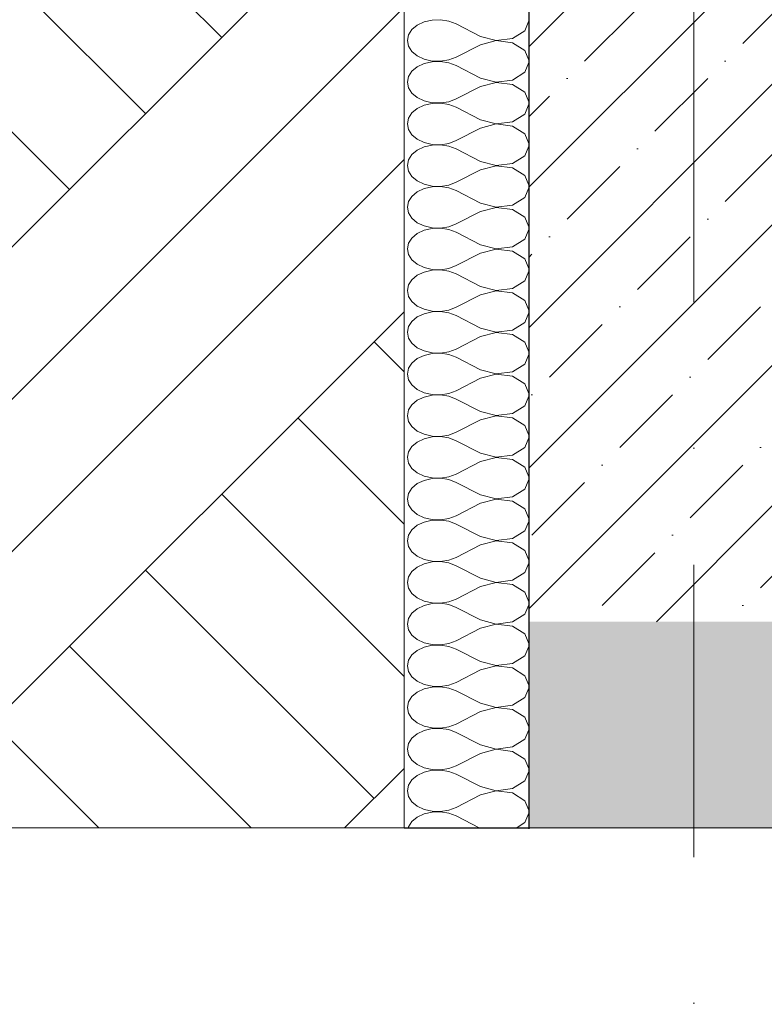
# Model space of a CAD drawing. Header units: millimetres. Extents: x -7244281 to -6598479, y 5719953 to 5938280.
# Tile 22 of 73: x -6717295 to -6716397, y 5723338 to 5724527. Entities that reach past the tile are written whole.
import ezdxf
from ezdxf.enums import TextEntityAlignment as Align

# ---------------------------------------------------------------- set-up
doc = ezdxf.new("R2010")
doc.units = ezdxf.units.MM
doc.header["$MEASUREMENT"] = 0
doc.set_wipeout_variables(frame=1)
doc.linetypes.add('Wipeout_Contour', pattern=[1000, 0, -1000])
doc.linetypes.add('Штрихпунктирная', pattern=[670.277762, 352.777767, -176.388884, 0, -141.111112])
for name, color, linetype, lineweight in [('0_Ном._пера__1', 7, 'Continuous', 0), ('0_Ном._пера__120', 7, 'Continuous', 0), ('АР-Перекрытия_Приямки.АР_Ном._пера__1', 7, 'Continuous', 30), ('АР-Перекрытия_Приямки.АР_Ном._пера__101', 252, 'Continuous', 0), ('АР-Стены_внешние_.АР_Ном._пера__1', 7, 'Continuous', 0), ('АР-Чертеж-Оси_Осевые размеры.АР_Ном._пера__120', 7, 'Continuous', 0)]:
    doc.layers.add(name, color=color, linetype=linetype, lineweight=lineweight)
for name, color, linetype in [('АР-Перекрытия_Приямки.АР', 7, 'Continuous'), ('АР-Стены_внешние_.АР', 7, 'Continuous'), ('АР-Чертеж-Оси_Осевые размеры.АР', 7, 'Continuous')]:
    doc.layers.add(name, color=color, linetype=linetype)
doc.styles.add('РЎР“Р•РќР•Р\xa0Р\x98Р\xa0_РЎРўР\x98Р›Р¬_1', font='GOTHIC.TTF')
doc.linetypes.add('Линия Разрыва (копия)-001', pattern='A,0,[1,21 РЎРµС‡РµРЅРёРµ Рђ-Рђ; Р‘-Р‘; Р’-Р’1.Shx,S=7.936508,R=0,X=0,Y=0],-1000,0', length=1000)
pattern_1 = [(45, (-6165324.72, 5728549.97), (-84.852814, 84.852814), []), (45, (-6165367.14, 5728592.39), (-84.852814, 84.852814), [90, -30, 0, -30])]

# ---------------------------------------------------------------- blocks, each defined once
blk = doc.blocks.new('Элемент Разреза_27_3', base_point=(-6165324.7, 5728550))
at = {"layer": 'АР-Стены_внешние_.АР', "linetype": 'Continuous', "lineweight": 0, "true_color": 0x000000}
h = blk.add_hatch(dxfattribs=at)
h.set_pattern_fill('ЖЕЛЕЗОБЕТОН__PROJECT__0003', color=18, style=0, pattern_type=2)
h.set_pattern_definition(pattern_1)
h.paths.add_polyline_path([(-6716680.9, 5723800), (-6716380.9, 5723800), (-6716380.9, 5728900), (-6716680.9, 5728900)])
at = {"layer": 'АР-Стены_внешние_.АР_Ном._пера__1', "color": 7, "linetype": 'Continuous', "lineweight": 30}
blk.add_line((-6716680.9, 5727550), (-6716680.9, 5723800), dxfattribs=at)
blk = doc.blocks.new('Элемент Разреза_29_3', base_point=(-6165324.7, 5728550))
at = {"layer": 'АР-Перекрытия_Приямки.АР_Ном._пера__101', "linetype": 'Continuous', "lineweight": 0}
h = blk.add_hatch(dxfattribs=at)
h.set_pattern_fill('ЖЕЛЕЗОБЕТОН__PROJECT__0003', color=252, style=0, pattern_type=2)
h.set_pattern_definition(pattern_1)
h.paths.add_polyline_path([(-6716680.9, 5723800), (-6716680.9, 5723550), (-6699179.1, 5723550), (-6699179.1, 5723800), (-6709720.1, 5723800), (-6709920.1, 5723800), (-6716380.9, 5723800)])
at = {"layer": 'АР-Перекрытия_Приямки.АР_Ном._пера__1', "color": 7, "linetype": 'Continuous', "lineweight": 30}
blk.add_line((-6716680.9, 5723800), (-6716680.9, 5723550), dxfattribs=at)
blk = doc.blocks.new('Стандартный Маркер Сетки[7]_3', base_point=(-6716481.5, 5727550))
at = {"layer": 'АР-Чертеж-Оси_Осевые размеры.АР_Ном._пера__120', "color": 7, "linetype": 'Штрихпунктирная', "lineweight": 0}
blk.add_line((-6716481.5, 5726550), (-6716481.5, 5722990.8), dxfattribs=at)
at = {"layer": 'АР-Чертеж-Оси_Осевые размеры.АР_Ном._пера__120', "color": 7, "lineweight": 0, "style": 'РЎР“Р•РќР•Р\xa0Р\x98Р\xa0_РЎРўР\x98Р›Р¬_1'}
blk.add_attdef('AC_MarkerText_1', text='', height=350, rotation=360, dxfattribs=at).set_placement((-6716481.5, 5721679.7), align=Align.TOP_CENTER)
blk = doc.blocks.new('Стандартный Маркер Сетки[10]_3', base_point=(-6716481.5, 5727550))
at = {"layer": 'АР-Чертеж-Оси_Осевые размеры.АР_Ном._пера__120', "color": 7, "linetype": 'Штрихпунктирная', "lineweight": 0}
blk.add_line((-6716481.5, 5726550), (-6716481.5, 5722990.8), dxfattribs=at)
at = {"layer": 'АР-Чертеж-Оси_Осевые размеры.АР_Ном._пера__120', "color": 7, "lineweight": 0, "style": 'РЎР“Р•РќР•Р\xa0Р\x98Р\xa0_РЎРўР\x98Р›Р¬_1'}
blk.add_attdef('AC_MarkerText_1', text='', height=350, rotation=360, dxfattribs=at).set_placement((-6716481.5, 5721679.7), align=Align.TOP_CENTER)
blk = doc.blocks.new('Стандартный Маркер Сетки[11]_3', base_point=(-6716481.5, 5727550))
at = {"layer": 'АР-Чертеж-Оси_Осевые размеры.АР_Ном._пера__120', "color": 7, "linetype": 'Штрихпунктирная', "lineweight": 0}
blk.add_line((-6716481.5, 5726550), (-6716481.5, 5722990.8), dxfattribs=at)
at = {"layer": 'АР-Чертеж-Оси_Осевые размеры.АР_Ном._пера__120', "color": 7, "lineweight": 0, "style": 'РЎР“Р•РќР•Р\xa0Р\x98Р\xa0_РЎРўР\x98Р›Р¬_1'}
blk.add_attdef('AC_MarkerText_1', text='', height=350, rotation=360, dxfattribs=at).set_placement((-6716481.5, 5721679.7), align=Align.TOP_CENTER)
blk = doc.blocks.new('Стандартный Маркер Сетки[12]_3', base_point=(-6716481.5, 5727550))
at = {"layer": 'АР-Чертеж-Оси_Осевые размеры.АР_Ном._пера__120', "color": 7, "linetype": 'Штрихпунктирная', "lineweight": 0}
blk.add_line((-6716481.5, 5726550), (-6716481.5, 5722990.8), dxfattribs=at)
at = {"layer": 'АР-Чертеж-Оси_Осевые размеры.АР_Ном._пера__120', "color": 7, "lineweight": 0, "style": 'РЎР“Р•РќР•Р\xa0Р\x98Р\xa0_РЎРўР\x98Р›Р¬_1'}
blk.add_attdef('AC_MarkerText_1', text='', height=350, rotation=360, dxfattribs=at).set_placement((-6716481.5, 5721679.7), align=Align.TOP_CENTER)
blk = doc.blocks.new('*X147', base_point=(-6165324.7, 5728550))
at = {"layer": '0_Ном._пера__120', "color": 7, "linetype": 'Continuous', "lineweight": 0}
for p, q in [((-6716815.4, 5724520.4), (-6716821.9, 5724515.1)), ((-6716807, 5724524.4), (-6716815.4, 5724520.4)), ((-6716797.4, 5724526.6), (-6716807, 5724524.4)), ((-6716787.3, 5724526.9), (-6716797.4, 5724526.6)), ((-6716777.4, 5724525.4), (-6716787.3, 5724526.9)), ((-6716768.5, 5724522), (-6716777.4, 5724525.4)), ((-6716739, 5724506.9), (-6716768.5, 5724522)), ((-6716685.6, 5724513.8), (-6716680.7, 5724525.6)), ((-6716826, 5724508.7), (-6716827.4, 5724501.9)), ((-6716821.9, 5724515.1), (-6716826, 5724508.7)), ((-6716700.5, 5724504.5), (-6716685.6, 5724513.8)), ((-6716827.4, 5724501.9), (-6716826, 5724495)), ((-6716739, 5724496.8), (-6716768.5, 5724481.7)), ((-6716739, 5724506.9), (-6716720.2, 5724502)), ((-6716720.2, 5724501.8), (-6716739, 5724496.8)), ((-6716720.2, 5724502), (-6716700.5, 5724504.5)), ((-6716700.5, 5724499.2), (-6716720.2, 5724501.8)), ((-6716685.6, 5724489.9), (-6716700.5, 5724499.2)), ((-6716826, 5724495), (-6716821.9, 5724488.6)), ((-6716821.9, 5724488.6), (-6716815.4, 5724483.3)), ((-6716680.7, 5724478.1), (-6716685.6, 5724489.9)), ((-6716815.4, 5724483.3), (-6716807, 5724479.3)), ((-6716807, 5724474), (-6716815.4, 5724470.1)), ((-6716807, 5724479.3), (-6716797.4, 5724477.1)), ((-6716797.4, 5724476.3), (-6716807, 5724474)), ((-6716797.4, 5724477.1), (-6716787.3, 5724476.8)), ((-6716787.3, 5724476.6), (-6716797.4, 5724476.3)), ((-6716787.3, 5724476.8), (-6716777.4, 5724478.4)), ((-6716777.4, 5724475), (-6716787.3, 5724476.6)), ((-6716777.4, 5724478.4), (-6716768.5, 5724481.7)), ((-6716768.5, 5724471.7), (-6716777.4, 5724475)), ((-6716685.6, 5724463.5), (-6716680.7, 5724475.2)), ((-6716821.9, 5724464.8), (-6716826, 5724458.4)), ((-6716815.4, 5724470.1), (-6716821.9, 5724464.8)), ((-6716739, 5724456.6), (-6716768.5, 5724471.7)), ((-6716700.5, 5724454.2), (-6716685.6, 5724463.5)), ((-6716826, 5724458.4), (-6716827.4, 5724451.5)), ((-6716827.4, 5724451.5), (-6716826, 5724444.6)), ((-6716739, 5724456.6), (-6716720.2, 5724451.6)), ((-6716720.2, 5724451.4), (-6716739, 5724446.5)), ((-6716720.2, 5724451.6), (-6716700.5, 5724454.2)), ((-6716700.5, 5724448.9), (-6716720.2, 5724451.4)), ((-6716685.6, 5724439.6), (-6716700.5, 5724448.9)), ((-6716826, 5724444.6), (-6716821.9, 5724438.3)), ((-6716821.9, 5724438.3), (-6716815.4, 5724432.9)), ((-6716739, 5724446.5), (-6716768.5, 5724431.4)), ((-6716680.7, 5724427.8), (-6716685.6, 5724439.6)), ((-6716815.4, 5724432.9), (-6716807, 5724429)), ((-6716807, 5724429), (-6716797.4, 5724426.8)), ((-6716797.4, 5724425.9), (-6716807, 5724423.7)), ((-6716797.4, 5724426.8), (-6716787.3, 5724426.5)), ((-6716787.3, 5724426.2), (-6716797.4, 5724425.9)), ((-6716787.3, 5724426.5), (-6716777.4, 5724428)), ((-6716777.4, 5724424.7), (-6716787.3, 5724426.2)), ((-6716777.4, 5724428), (-6716768.5, 5724431.4)), ((-6716768.5, 5724421.3), (-6716777.4, 5724424.7)), ((-6716685.6, 5724413.1), (-6716680.7, 5724424.9)), ((-6716821.9, 5724414.4), (-6716826, 5724408.1)), ((-6716815.4, 5724419.8), (-6716821.9, 5724414.4)), ((-6716807, 5724423.7), (-6716815.4, 5724419.8)), ((-6716739, 5724406.2), (-6716768.5, 5724421.3)), ((-6716700.5, 5724403.8), (-6716685.6, 5724413.1)), ((-6716826, 5724408.1), (-6716827.4, 5724401.2)), ((-6716827.4, 5724401.2), (-6716826, 5724394.3)), ((-6716739, 5724406.2), (-6716720.2, 5724401.3)), ((-6716720.2, 5724401.1), (-6716739, 5724396.1)), ((-6716720.2, 5724401.3), (-6716700.5, 5724403.8)), ((-6716700.5, 5724398.5), (-6716720.2, 5724401.1)), ((-6716826, 5724394.3), (-6716821.9, 5724387.9)), ((-6716739, 5724396.1), (-6716768.5, 5724381)), ((-6716685.6, 5724389.2), (-6716700.5, 5724398.5)), ((-6716680.7, 5724377.5), (-6716685.6, 5724389.2)), ((-6716821.9, 5724387.9), (-6716815.4, 5724382.6)), ((-6716815.4, 5724382.6), (-6716807, 5724378.7)), ((-6716807, 5724378.7), (-6716797.4, 5724376.4)), ((-6716787.3, 5724376.1), (-6716777.4, 5724377.7)), ((-6716777.4, 5724377.7), (-6716768.5, 5724381)), ((-6716815.4, 5724369.4), (-6716821.9, 5724364.1)), ((-6716807, 5724373.4), (-6716815.4, 5724369.4)), ((-6716797.4, 5724375.6), (-6716807, 5724373.4)), ((-6716797.4, 5724376.4), (-6716787.3, 5724376.1)), ((-6716787.3, 5724375.9), (-6716797.4, 5724375.6)), ((-6716777.4, 5724374.3), (-6716787.3, 5724375.9)), ((-6716768.5, 5724371), (-6716777.4, 5724374.3)), ((-6716739, 5724355.9), (-6716768.5, 5724371)), ((-6716685.6, 5724362.8), (-6716680.7, 5724374.5)), ((-6716826, 5724357.7), (-6716827.4, 5724350.8)), ((-6716821.9, 5724364.1), (-6716826, 5724357.7)), ((-6716739, 5724355.9), (-6716720.2, 5724350.9)), ((-6716720.2, 5724350.9), (-6716700.5, 5724353.5)), ((-6716700.5, 5724353.5), (-6716685.6, 5724362.8)), ((-6716827.4, 5724350.8), (-6716826, 5724344)), ((-6716826, 5724344), (-6716821.9, 5724337.6)), ((-6716739, 5724345.8), (-6716768.5, 5724330.7)), ((-6716720.2, 5724350.7), (-6716739, 5724345.8)), ((-6716700.5, 5724348.2), (-6716720.2, 5724350.7)), ((-6716685.6, 5724338.9), (-6716700.5, 5724348.2)), ((-6716821.9, 5724337.6), (-6716815.4, 5724332.3)), ((-6716815.4, 5724332.3), (-6716807, 5724328.3)), ((-6716777.4, 5724327.3), (-6716768.5, 5724330.7)), ((-6716680.7, 5724327.2), (-6716685.6, 5724338.9)), ((-6716815.4, 5724319.1), (-6716821.9, 5724313.7)), ((-6716807, 5724323), (-6716815.4, 5724319.1)), ((-6716807, 5724328.3), (-6716797.4, 5724326.1)), ((-6716797.4, 5724325.2), (-6716807, 5724323)), ((-6716797.4, 5724326.1), (-6716787.3, 5724325.8)), ((-6716787.3, 5724325.6), (-6716797.4, 5724325.2)), ((-6716787.3, 5724325.8), (-6716777.4, 5724327.3)), ((-6716777.4, 5724324), (-6716787.3, 5724325.6)), ((-6716768.5, 5724320.6), (-6716777.4, 5724324)), ((-6716739, 5724305.5), (-6716768.5, 5724320.6)), ((-6716685.6, 5724312.4), (-6716680.7, 5724324.1)), ((-6716826, 5724307.4), (-6716827.4, 5724300.5)), ((-6716821.9, 5724313.7), (-6716826, 5724307.4)), ((-6716739, 5724305.5), (-6716720.2, 5724300.6)), ((-6716700.5, 5724303.2), (-6716685.6, 5724312.4)), ((-6716827.4, 5724300.5), (-6716826, 5724293.6)), ((-6716826, 5724293.6), (-6716821.9, 5724287.3)), ((-6716739, 5724295.5), (-6716768.5, 5724280.4)), ((-6716720.2, 5724300.4), (-6716739, 5724295.5)), ((-6716720.2, 5724300.6), (-6716700.5, 5724303.2)), ((-6716700.5, 5724297.8), (-6716720.2, 5724300.4)), ((-6716685.6, 5724288.6), (-6716700.5, 5724297.8)), ((-6716821.9, 5724287.3), (-6716815.4, 5724281.9)), ((-6716815.4, 5724281.9), (-6716807, 5724278)), ((-6716680.7, 5724276.9), (-6716685.6, 5724288.6)), ((-6716807, 5724272.7), (-6716815.4, 5724268.7)), ((-6716807, 5724278), (-6716797.4, 5724275.8)), ((-6716797.4, 5724274.9), (-6716807, 5724272.7)), ((-6716797.4, 5724275.8), (-6716787.3, 5724275.4)), ((-6716787.3, 5724275.2), (-6716797.4, 5724274.9)), ((-6716787.3, 5724275.4), (-6716777.4, 5724277)), ((-6716777.4, 5724273.7), (-6716787.3, 5724275.2)), ((-6716777.4, 5724277), (-6716768.5, 5724280.4)), ((-6716768.5, 5724270.3), (-6716777.4, 5724273.7)), ((-6716739, 5724255.2), (-6716768.5, 5724270.3)), ((-6716685.6, 5724262.1), (-6716680.7, 5724273.8)), ((-6716821.9, 5724263.4), (-6716826, 5724257)), ((-6716815.4, 5724268.7), (-6716821.9, 5724263.4)), ((-6716700.5, 5724252.8), (-6716685.6, 5724262.1)), ((-6716826, 5724257), (-6716827.4, 5724250.2)), ((-6716827.4, 5724250.2), (-6716826, 5724243.3)), ((-6716739, 5724255.2), (-6716720.2, 5724250.3)), ((-6716720.2, 5724250.1), (-6716739, 5724245.1)), ((-6716720.2, 5724250.3), (-6716700.5, 5724252.8)), ((-6716700.5, 5724247.5), (-6716720.2, 5724250.1)), ((-6716685.6, 5724238.2), (-6716700.5, 5724247.5)), ((-6716826, 5724243.3), (-6716821.9, 5724236.9)), ((-6716821.9, 5724236.9), (-6716815.4, 5724231.6)), ((-6716739, 5724245.1), (-6716768.5, 5724230)), ((-6716680.8, 5724226.6), (-6716685.6, 5724238.2)), ((-6716815.4, 5724231.6), (-6716807, 5724227.6)), ((-6716807, 5724222.3), (-6716815.4, 5724218.4)), ((-6716807, 5724227.6), (-6716797.4, 5724225.4)), ((-6716797.4, 5724224.5), (-6716807, 5724222.3)), ((-6716797.4, 5724225.4), (-6716787.3, 5724225.1)), ((-6716787.3, 5724224.9), (-6716797.4, 5724224.5)), ((-6716787.3, 5724225.1), (-6716777.4, 5724226.7)), ((-6716777.4, 5724223.3), (-6716787.3, 5724224.9)), ((-6716777.4, 5724226.7), (-6716768.5, 5724230)), ((-6716768.5, 5724220), (-6716777.4, 5724223.3)), ((-6716685.6, 5724211.8), (-6716680.8, 5724223.4)), ((-6716821.9, 5724213), (-6716826, 5724206.7)), ((-6716815.4, 5724218.4), (-6716821.9, 5724213)), ((-6716739, 5724204.9), (-6716768.5, 5724220)), ((-6716700.5, 5724202.5), (-6716685.6, 5724211.8)), ((-6716826, 5724206.7), (-6716827.4, 5724199.8)), ((-6716827.4, 5724199.8), (-6716826, 5724192.9)), ((-6716739, 5724204.9), (-6716720.2, 5724199.9)), ((-6716720.2, 5724199.7), (-6716739, 5724194.8)), ((-6716720.2, 5724199.9), (-6716700.5, 5724202.5)), ((-6716700.5, 5724197.2), (-6716720.2, 5724199.7)), ((-6716826, 5724192.9), (-6716821.9, 5724186.6)), ((-6716821.9, 5724186.6), (-6716815.4, 5724181.2)), ((-6716739, 5724194.8), (-6716768.5, 5724179.7)), ((-6716685.6, 5724187.9), (-6716700.5, 5724197.2)), ((-6716680.8, 5724176.2), (-6716685.6, 5724187.9)), ((-6716815.4, 5724181.2), (-6716807, 5724177.3)), ((-6716807, 5724177.3), (-6716797.4, 5724175.1)), ((-6716797.4, 5724175.1), (-6716787.3, 5724174.7)), ((-6716787.3, 5724174.7), (-6716777.4, 5724176.3)), ((-6716777.4, 5724176.3), (-6716768.5, 5724179.7)), ((-6716821.9, 5724162.7), (-6716826, 5724156.4)), ((-6716815.4, 5724168.1), (-6716821.9, 5724162.7)), ((-6716807, 5724172), (-6716815.4, 5724168.1)), ((-6716797.4, 5724174.2), (-6716807, 5724172)), ((-6716787.3, 5724174.5), (-6716797.4, 5724174.2)), ((-6716777.4, 5724173), (-6716787.3, 5724174.5)), ((-6716768.5, 5724169.6), (-6716777.4, 5724173)), ((-6716739, 5724154.5), (-6716768.5, 5724169.6)), ((-6716685.6, 5724161.4), (-6716680.8, 5724173)), ((-6716826, 5724156.4), (-6716827.4, 5724149.5)), ((-6716739, 5724154.5), (-6716720.2, 5724149.6)), ((-6716720.2, 5724149.6), (-6716700.5, 5724152.1)), ((-6716700.5, 5724152.1), (-6716685.6, 5724161.4)), ((-6716827.4, 5724149.5), (-6716826, 5724142.6)), ((-6716826, 5724142.6), (-6716821.9, 5724136.2)), ((-6716739, 5724144.4), (-6716768.5, 5724129.3)), ((-6716720.2, 5724149.4), (-6716739, 5724144.4)), ((-6716700.5, 5724146.8), (-6716720.2, 5724149.4)), ((-6716685.6, 5724137.5), (-6716700.5, 5724146.8)), ((-6716821.9, 5724136.2), (-6716815.4, 5724130.9)), ((-6716815.4, 5724130.9), (-6716807, 5724127)), ((-6716777.4, 5724126), (-6716768.5, 5724129.3)), ((-6716680.8, 5724125.9), (-6716685.6, 5724137.5)), ((-6716815.4, 5724117.7), (-6716821.9, 5724112.4)), ((-6716807, 5724121.6), (-6716815.4, 5724117.7)), ((-6716807, 5724127), (-6716797.4, 5724124.7)), ((-6716797.4, 5724123.9), (-6716807, 5724121.6)), ((-6716797.4, 5724124.7), (-6716787.3, 5724124.4)), ((-6716787.3, 5724124.2), (-6716797.4, 5724123.9)), ((-6716787.3, 5724124.4), (-6716777.4, 5724126)), ((-6716777.4, 5724122.6), (-6716787.3, 5724124.2)), ((-6716768.5, 5724119.3), (-6716777.4, 5724122.6)), ((-6716739, 5724104.2), (-6716768.5, 5724119.3)), ((-6716685.6, 5724111.1), (-6716680.8, 5724122.7)), ((-6716826, 5724106), (-6716827.4, 5724099.1)), ((-6716821.9, 5724112.4), (-6716826, 5724106)), ((-6716739, 5724104.2), (-6716720.2, 5724099.2)), ((-6716700.5, 5724101.8), (-6716685.6, 5724111.1)), ((-6716827.4, 5724099.1), (-6716826, 5724092.3)), ((-6716826, 5724092.3), (-6716821.9, 5724085.9)), ((-6716739, 5724094.1), (-6716768.5, 5724079)), ((-6716720.2, 5724099), (-6716739, 5724094.1)), ((-6716720.2, 5724099.2), (-6716700.5, 5724101.8)), ((-6716700.5, 5724096.5), (-6716720.2, 5724099)), ((-6716685.6, 5724087.2), (-6716700.5, 5724096.5)), ((-6716821.9, 5724085.9), (-6716815.4, 5724080.6)), ((-6716815.4, 5724080.6), (-6716807, 5724076.6)), ((-6716680.8, 5724075.6), (-6716685.6, 5724087.2)), ((-6716807, 5724071.3), (-6716815.4, 5724067.4)), ((-6716807, 5724076.6), (-6716797.4, 5724074.4)), ((-6716797.4, 5724073.5), (-6716807, 5724071.3)), ((-6716797.4, 5724074.4), (-6716787.3, 5724074.1)), ((-6716787.3, 5724073.9), (-6716797.4, 5724073.5)), ((-6716787.3, 5724074.1), (-6716777.4, 5724075.6)), ((-6716777.4, 5724072.3), (-6716787.3, 5724073.9)), ((-6716777.4, 5724075.6), (-6716768.5, 5724079)), ((-6716768.5, 5724068.9), (-6716777.4, 5724072.3)), ((-6716739, 5724053.8), (-6716768.5, 5724068.9)), ((-6716685.6, 5724060.7), (-6716680.8, 5724072.3)), ((-6716826, 5724055.7), (-6716827.4, 5724048.8)), ((-6716821.9, 5724062), (-6716826, 5724055.7)), ((-6716815.4, 5724067.4), (-6716821.9, 5724062)), ((-6716700.5, 5724051.5), (-6716685.6, 5724060.7)), ((-6716827.4, 5724048.8), (-6716826, 5724041.9)), ((-6716739, 5724053.8), (-6716720.2, 5724048.9)), ((-6716720.2, 5724048.7), (-6716739, 5724043.8)), ((-6716720.2, 5724048.9), (-6716700.5, 5724051.5)), ((-6716700.5, 5724046.1), (-6716720.2, 5724048.7)), ((-6716685.6, 5724036.9), (-6716700.5, 5724046.1)), ((-6716826, 5724041.9), (-6716821.9, 5724035.6)), ((-6716821.9, 5724035.6), (-6716815.4, 5724030.2)), ((-6716739, 5724043.8), (-6716768.5, 5724028.7)), ((-6716680.8, 5724025.3), (-6716685.6, 5724036.9)), ((-6716815.4, 5724030.2), (-6716807, 5724026.3)), ((-6716807, 5724021), (-6716815.4, 5724017)), ((-6716807, 5724026.3), (-6716797.4, 5724024.1)), ((-6716797.4, 5724023.2), (-6716807, 5724021)), ((-6716797.4, 5724024.1), (-6716787.3, 5724023.7)), ((-6716787.3, 5724023.5), (-6716797.4, 5724023.2)), ((-6716787.3, 5724023.7), (-6716777.4, 5724025.3)), ((-6716777.4, 5724022), (-6716787.3, 5724023.5)), ((-6716777.4, 5724025.3), (-6716768.5, 5724028.7)), ((-6716768.5, 5724018.6), (-6716777.4, 5724022)), ((-6716685.6, 5724010.4), (-6716680.8, 5724021.9)), ((-6716821.9, 5724011.7), (-6716826, 5724005.3)), ((-6716815.4, 5724017), (-6716821.9, 5724011.7)), ((-6716739, 5724003.5), (-6716768.5, 5724018.6)), ((-6716700.5, 5724001.1), (-6716685.6, 5724010.4)), ((-6716826, 5724005.3), (-6716827.4, 5723998.5)), ((-6716827.4, 5723998.5), (-6716826, 5723991.6)), ((-6716739, 5724003.5), (-6716720.2, 5723998.6)), ((-6716720.2, 5723998.4), (-6716739, 5723993.4)), ((-6716720.2, 5723998.6), (-6716700.5, 5724001.1)), ((-6716700.5, 5723995.8), (-6716720.2, 5723998.4)), ((-6716826, 5723991.6), (-6716821.9, 5723985.2)), ((-6716821.9, 5723985.2), (-6716815.4, 5723979.9)), ((-6716739, 5723993.4), (-6716768.5, 5723978.3)), ((-6716685.6, 5723986.5), (-6716700.5, 5723995.8)), ((-6716680.8, 5723975), (-6716685.6, 5723986.5)), ((-6716815.4, 5723979.9), (-6716807, 5723975.9)), ((-6716807, 5723975.9), (-6716797.4, 5723973.7)), ((-6716797.4, 5723972.8), (-6716807, 5723970.6)), ((-6716797.4, 5723973.7), (-6716787.3, 5723973.4)), ((-6716787.3, 5723973.2), (-6716797.4, 5723972.8)), ((-6716787.3, 5723973.4), (-6716777.4, 5723975)), ((-6716777.4, 5723971.6), (-6716787.3, 5723973.2)), ((-6716777.4, 5723975), (-6716768.5, 5723978.3)), ((-6716821.9, 5723961.3), (-6716826, 5723955)), ((-6716815.4, 5723966.7), (-6716821.9, 5723961.3)), ((-6716807, 5723970.6), (-6716815.4, 5723966.7)), ((-6716768.5, 5723968.2), (-6716777.4, 5723971.6)), ((-6716739, 5723953.1), (-6716768.5, 5723968.2)), ((-6716685.6, 5723960), (-6716680.8, 5723971.6)), ((-6716826, 5723955), (-6716827.4, 5723948.1)), ((-6716739, 5723953.1), (-6716720.2, 5723948.2)), ((-6716720.2, 5723948.2), (-6716700.5, 5723950.8)), ((-6716700.5, 5723950.8), (-6716685.6, 5723960)), ((-6716827.4, 5723948.1), (-6716826, 5723941.2)), ((-6716826, 5723941.2), (-6716821.9, 5723934.9)), ((-6716739, 5723943.1), (-6716768.5, 5723928)), ((-6716720.2, 5723948), (-6716739, 5723943.1)), ((-6716700.5, 5723945.5), (-6716720.2, 5723948)), ((-6716685.6, 5723936.2), (-6716700.5, 5723945.5)), ((-6716821.9, 5723934.9), (-6716815.4, 5723929.5)), ((-6716815.4, 5723929.5), (-6716807, 5723925.6)), ((-6716807, 5723925.6), (-6716797.4, 5723923.4)), ((-6716777.4, 5723924.6), (-6716768.5, 5723928)), ((-6716680.8, 5723924.7), (-6716685.6, 5723936.2)), ((-6716815.4, 5723916.4), (-6716821.9, 5723911)), ((-6716807, 5723920.3), (-6716815.4, 5723916.4)), ((-6716797.4, 5723922.5), (-6716807, 5723920.3)), ((-6716797.4, 5723923.4), (-6716787.3, 5723923)), ((-6716787.3, 5723922.8), (-6716797.4, 5723922.5)), ((-6716787.3, 5723923), (-6716777.4, 5723924.6)), ((-6716777.4, 5723921.3), (-6716787.3, 5723922.8)), ((-6716768.5, 5723917.9), (-6716777.4, 5723921.3)), ((-6716739, 5723902.8), (-6716768.5, 5723917.9)), ((-6716685.6, 5723909.7), (-6716680.8, 5723921.2)), ((-6716826, 5723904.6), (-6716827.4, 5723897.8)), ((-6716821.9, 5723911), (-6716826, 5723904.6)), ((-6716739, 5723902.8), (-6716720.2, 5723897.9)), ((-6716700.5, 5723900.4), (-6716685.6, 5723909.7)), ((-6716827.4, 5723897.8), (-6716826, 5723890.9)), ((-6716826, 5723890.9), (-6716821.9, 5723884.5)), ((-6716739, 5723892.7), (-6716768.5, 5723877.6)), ((-6716720.2, 5723897.7), (-6716739, 5723892.7)), ((-6716720.2, 5723897.9), (-6716700.5, 5723900.4)), ((-6716700.5, 5723895.1), (-6716720.2, 5723897.7)), ((-6716685.6, 5723885.8), (-6716700.5, 5723895.1)), ((-6716821.9, 5723884.5), (-6716815.4, 5723879.2)), ((-6716815.4, 5723879.2), (-6716807, 5723875.3)), ((-6716777.4, 5723874.3), (-6716768.5, 5723877.6)), ((-6716680.8, 5723874.4), (-6716685.6, 5723885.8)), ((-6716815.4, 5723866), (-6716821.9, 5723860.7)), ((-6716807, 5723869.9), (-6716815.4, 5723866)), ((-6716807, 5723875.3), (-6716797.4, 5723873)), ((-6716797.4, 5723872.2), (-6716807, 5723869.9)), ((-6716797.4, 5723873), (-6716787.3, 5723872.7)), ((-6716787.3, 5723872.5), (-6716797.4, 5723872.2)), ((-6716787.3, 5723872.7), (-6716777.4, 5723874.3)), ((-6716777.4, 5723870.9), (-6716787.3, 5723872.5)), ((-6716768.5, 5723867.6), (-6716777.4, 5723870.9)), ((-6716739, 5723852.5), (-6716768.5, 5723867.6)), ((-6716685.6, 5723859.4), (-6716680.8, 5723870.8)), ((-6716826, 5723854.3), (-6716827.4, 5723847.4)), ((-6716821.9, 5723860.7), (-6716826, 5723854.3)), ((-6716700.5, 5723850.1), (-6716685.6, 5723859.4)), ((-6716827.4, 5723847.4), (-6716826, 5723840.6)), ((-6716739, 5723842.4), (-6716768.5, 5723827.3)), ((-6716739, 5723852.5), (-6716720.2, 5723847.5)), ((-6716720.2, 5723847.3), (-6716739, 5723842.4)), ((-6716720.2, 5723847.5), (-6716700.5, 5723850.1)), ((-6716700.5, 5723844.8), (-6716720.2, 5723847.3)), ((-6716685.6, 5723835.5), (-6716700.5, 5723844.8)), ((-6716826, 5723840.6), (-6716821.9, 5723834.2)), ((-6716821.9, 5723834.2), (-6716815.4, 5723828.9)), ((-6716680.8, 5723824), (-6716685.6, 5723835.5)), ((-6716815.4, 5723828.9), (-6716807, 5723824.9)), ((-6716807, 5723819.6), (-6716815.4, 5723815.7)), ((-6716807, 5723824.9), (-6716797.4, 5723822.7)), ((-6716797.4, 5723821.8), (-6716807, 5723819.6)), ((-6716797.4, 5723822.7), (-6716787.3, 5723822.4)), ((-6716787.3, 5723822.2), (-6716797.4, 5723821.8)), ((-6716787.3, 5723822.4), (-6716777.4, 5723823.9)), ((-6716777.4, 5723820.6), (-6716787.3, 5723822.2)), ((-6716777.4, 5723823.9), (-6716768.5, 5723827.3)), ((-6716768.5, 5723817.2), (-6716777.4, 5723820.6)), ((-6716685.6, 5723809), (-6716680.8, 5723820.5)), ((-6716821.9, 5723810.3), (-6716826, 5723804)), ((-6716815.4, 5723815.7), (-6716821.9, 5723810.3)), ((-6716739, 5723802.1), (-6716768.5, 5723817.2)), ((-6716700.5, 5723799.7), (-6716685.6, 5723809)), ((-6716826, 5723804), (-6716827.4, 5723797.1)), ((-6716827.4, 5723797.1), (-6716826, 5723790.2)), ((-6716739, 5723802.1), (-6716720.2, 5723797.2)), ((-6716720.2, 5723797), (-6716739, 5723792.1)), ((-6716720.2, 5723797.2), (-6716700.5, 5723799.7)), ((-6716700.5, 5723794.4), (-6716720.2, 5723797)), ((-6716685.6, 5723785.2), (-6716700.5, 5723794.4)), ((-6716826, 5723790.2), (-6716821.9, 5723783.9)), ((-6716821.9, 5723783.9), (-6716815.4, 5723778.5)), ((-6716739, 5723792.1), (-6716768.5, 5723777)), ((-6716680.8, 5723773.7), (-6716685.6, 5723785.2)), ((-6716815.4, 5723778.5), (-6716807, 5723774.6)), ((-6716807, 5723774.6), (-6716797.4, 5723772.4)), ((-6716797.4, 5723771.5), (-6716807, 5723769.3)), ((-6716797.4, 5723772.4), (-6716787.3, 5723772)), ((-6716787.3, 5723771.8), (-6716797.4, 5723771.5)), ((-6716787.3, 5723772), (-6716777.4, 5723773.6)), ((-6716777.4, 5723770.2), (-6716787.3, 5723771.8)), ((-6716777.4, 5723773.6), (-6716768.5, 5723777)), ((-6716821.9, 5723760), (-6716826, 5723753.6)), ((-6716815.4, 5723765.3), (-6716821.9, 5723760)), ((-6716807, 5723769.3), (-6716815.4, 5723765.3)), ((-6716768.5, 5723766.9), (-6716777.4, 5723770.2)), ((-6716739, 5723751.8), (-6716768.5, 5723766.9)), ((-6716700.5, 5723749.4), (-6716685.6, 5723758.7)), ((-6716685.6, 5723758.7), (-6716680.8, 5723770.1)), ((-6716826, 5723753.6), (-6716827.4, 5723746.7)), ((-6716827.4, 5723746.7), (-6716826, 5723739.9)), ((-6716739, 5723751.8), (-6716720.2, 5723746.9)), ((-6716720.2, 5723746.6), (-6716739, 5723741.7)), ((-6716720.2, 5723746.9), (-6716700.5, 5723749.4)), ((-6716700.5, 5723744.1), (-6716720.2, 5723746.6)), ((-6716826, 5723739.9), (-6716821.9, 5723733.5)), ((-6716739, 5723741.7), (-6716768.5, 5723726.6)), ((-6716685.6, 5723734.8), (-6716700.5, 5723744.1)), ((-6716680.9, 5723723.4), (-6716685.6, 5723734.8)), ((-6716821.9, 5723733.5), (-6716815.4, 5723728.2)), ((-6716815.4, 5723728.2), (-6716807, 5723724.2)), ((-6716807, 5723724.2), (-6716797.4, 5723722)), ((-6716787.3, 5723721.7), (-6716777.4, 5723723.3)), ((-6716777.4, 5723723.3), (-6716768.5, 5723726.6)), ((-6716815.4, 5723715), (-6716821.9, 5723709.6)), ((-6716807, 5723718.9), (-6716815.4, 5723715)), ((-6716797.4, 5723721.1), (-6716807, 5723718.9)), ((-6716797.4, 5723722), (-6716787.3, 5723721.7)), ((-6716787.3, 5723721.5), (-6716797.4, 5723721.1)), ((-6716777.4, 5723719.9), (-6716787.3, 5723721.5)), ((-6716768.5, 5723716.5), (-6716777.4, 5723719.9)), ((-6716739, 5723701.4), (-6716768.5, 5723716.5)), ((-6716685.6, 5723708.3), (-6716680.9, 5723719.8)), ((-6716826, 5723703.3), (-6716827.4, 5723696.4)), ((-6716821.9, 5723709.6), (-6716826, 5723703.3)), ((-6716739, 5723701.4), (-6716720.2, 5723696.5)), ((-6716720.2, 5723696.5), (-6716700.5, 5723699.1)), ((-6716700.5, 5723699.1), (-6716685.6, 5723708.3)), ((-6716827.4, 5723696.4), (-6716826, 5723689.5)), ((-6716826, 5723689.5), (-6716821.9, 5723683.2)), ((-6716739, 5723691.4), (-6716768.5, 5723676.3)), ((-6716720.2, 5723696.3), (-6716739, 5723691.4)), ((-6716700.5, 5723693.8), (-6716720.2, 5723696.3)), ((-6716685.6, 5723684.5), (-6716700.5, 5723693.8)), ((-6716821.9, 5723683.2), (-6716815.4, 5723677.8)), ((-6716815.4, 5723677.8), (-6716807, 5723673.9)), ((-6716777.4, 5723672.9), (-6716768.5, 5723676.3)), ((-6716680.9, 5723673.1), (-6716685.6, 5723684.5)), ((-6716815.4, 5723664.6), (-6716821.9, 5723659.3)), ((-6716807, 5723668.6), (-6716815.4, 5723664.6)), ((-6716807, 5723673.9), (-6716797.4, 5723671.7)), ((-6716797.4, 5723670.8), (-6716807, 5723668.6)), ((-6716797.4, 5723671.7), (-6716787.3, 5723671.3)), ((-6716787.3, 5723671.1), (-6716797.4, 5723670.8)), ((-6716787.3, 5723671.3), (-6716777.4, 5723672.9)), ((-6716777.4, 5723669.6), (-6716787.3, 5723671.1)), ((-6716768.5, 5723666.2), (-6716777.4, 5723669.6)), ((-6716739, 5723651.1), (-6716768.5, 5723666.2)), ((-6716685.6, 5723658), (-6716680.9, 5723669.4)), ((-6716826, 5723652.9), (-6716827.4, 5723646.1)), ((-6716821.9, 5723659.3), (-6716826, 5723652.9)), ((-6716700.5, 5723648.7), (-6716685.6, 5723658)), ((-6716827.4, 5723646.1), (-6716826, 5723639.2)), ((-6716739, 5723641), (-6716768.5, 5723625.9)), ((-6716739, 5723651.1), (-6716720.2, 5723646.2)), ((-6716720.2, 5723646), (-6716739, 5723641)), ((-6716720.2, 5723646.2), (-6716700.5, 5723648.7)), ((-6716700.5, 5723643.4), (-6716720.2, 5723646)), ((-6716685.6, 5723634.1), (-6716700.5, 5723643.4)), ((-6716826, 5723639.2), (-6716821.9, 5723632.8)), ((-6716821.9, 5723632.8), (-6716815.4, 5723627.5)), ((-6716680.9, 5723622.8), (-6716685.6, 5723634.1)), ((-6716815.4, 5723627.5), (-6716807, 5723623.6)), ((-6716807, 5723618.2), (-6716815.4, 5723614.3)), ((-6716807, 5723623.6), (-6716797.4, 5723621.3)), ((-6716797.4, 5723620.5), (-6716807, 5723618.2)), ((-6716797.4, 5723621.3), (-6716787.3, 5723621)), ((-6716787.3, 5723620.8), (-6716797.4, 5723620.5)), ((-6716787.3, 5723621), (-6716777.4, 5723622.6)), ((-6716777.4, 5723619.2), (-6716787.3, 5723620.8)), ((-6716777.4, 5723622.6), (-6716768.5, 5723625.9)), ((-6716768.5, 5723615.9), (-6716777.4, 5723619.2)), ((-6716739, 5723600.8), (-6716768.5, 5723615.9)), ((-6716685.6, 5723607.7), (-6716680.9, 5723619)), ((-6716821.9, 5723609), (-6716826, 5723602.6)), ((-6716815.4, 5723614.3), (-6716821.9, 5723609)), ((-6716700.5, 5723598.4), (-6716685.6, 5723607.7)), ((-6716826, 5723602.6), (-6716827.4, 5723595.7)), ((-6716827.4, 5723595.7), (-6716826, 5723588.8)), ((-6716739, 5723600.8), (-6716720.2, 5723595.8)), ((-6716720.2, 5723595.6), (-6716739, 5723590.7)), ((-6716720.2, 5723595.8), (-6716700.5, 5723598.4)), ((-6716700.5, 5723593.1), (-6716720.2, 5723595.6)), ((-6716685.6, 5723583.8), (-6716700.5, 5723593.1)), ((-6716826, 5723588.8), (-6716821.9, 5723582.5)), ((-6716821.9, 5723582.5), (-6716815.4, 5723577.1)), ((-6716739, 5723590.7), (-6716768.5, 5723575.6)), ((-6716680.9, 5723572.5), (-6716685.6, 5723583.8)), ((-6716815.4, 5723577.1), (-6716807, 5723573.2)), ((-6716807, 5723573.2), (-6716797.4, 5723571)), ((-6716797.4, 5723570.1), (-6716807, 5723567.9)), ((-6716797.4, 5723571), (-6716787.3, 5723570.7)), ((-6716787.3, 5723570.5), (-6716797.4, 5723570.1)), ((-6716787.3, 5723570.7), (-6716777.4, 5723572.2)), ((-6716777.4, 5723568.9), (-6716787.3, 5723570.5)), ((-6716777.4, 5723572.2), (-6716768.5, 5723575.6)), ((-6716768.5, 5723565.5), (-6716777.4, 5723568.9)), ((-6716685.6, 5723557.3), (-6716680.9, 5723568.7)), ((-6716821.9, 5723558.6), (-6716826, 5723552.3)), ((-6716815.4, 5723564), (-6716821.9, 5723558.6)), ((-6716807, 5723567.9), (-6716815.4, 5723564)), ((-6716739.8, 5723550.8), (-6716768.5, 5723565.5)), ((-6716696, 5723550.8), (-6716685.6, 5723557.3)), ((-6716826, 5723552.3), (-6716826.3, 5723550.8))]:
    blk.add_line(p, q, dxfattribs=at)
blk = doc.blocks.new('Штриховка_6_3', base_point=(-6165324.7, 5728550))
at = {"layer": '0_Ном._пера__120', "color": 7, "linetype": 'Continuous', "lineweight": 0, "flags": 128}
blk.add_lwpolyline([(-6716680.9, 5723550.8), (-6716679.8, 5728900), (-6716831.3, 5728900), (-6716831.3, 5723550.8)], close=True, dxfattribs=at)
at = {"layer": '0_Ном._пера__120', "color": 7, "linetype": 'Continuous', "lineweight": 0}
blk.add_blockref('*X147', (-6165324.7, 5728550), dxfattribs=at)

msp = doc.modelspace()

# ---------------------------------------------------------------- hatches: boundary and pattern name
at = {"layer": '0_Ном._пера__120', "linetype": 'Continuous', "lineweight": 0}
h = msp.add_hatch(dxfattribs=at)
h.set_pattern_fill('АЛЮМИНИЙ_0003', style=0, pattern_type=2)
h.set_pattern_definition([(45, (-6165324.72, 5728549.97), (-176.7767, 176.7767), []), (45, (-6165360.07, 5728585.32), (-176.7767, 176.7767), []), (45, (-6165395.43, 5728620.68), (-176.7767, 176.7767), [])])
h.paths.add_polyline_path([(-6718804.18, 5723550.84), (-6718804.18, 5727549.966), (-6716831.281, 5727549.966), (-6716831.281, 5723550.84)])

# ---------------------------------------------------------------- block references
at = {"layer": 'АР-Перекрытия_Приямки.АР', "lineweight": 0}
msp.add_blockref('Элемент Разреза_29_3', (-6165324.716, 5728549.966), dxfattribs=at)
at = {"layer": 'АР-Стены_внешние_.АР', "lineweight": 0}
msp.add_blockref('Элемент Разреза_27_3', (-6165324.716, 5728549.966), dxfattribs=at)
at = {"layer": 'АР-Чертеж-Оси_Осевые размеры.АР', "color": 8, "linetype": 'Continuous', "lineweight": 15}
for name in ['Стандартный Маркер Сетки[7]_3', 'Стандартный Маркер Сетки[10]_3', 'Стандартный Маркер Сетки[11]_3', 'Стандартный Маркер Сетки[12]_3']:
    msp.add_blockref(name, (-6716481.457, 5727549.967), dxfattribs=at)

# ---------------------------------------------------------------- next in the draw order: wipeouts: each hides what was drawn before it
at = {"color": 254, "linetype": 'Wipeout_Contour', "lineweight": 0, "ltscale": 35308627.3417618}
msp.add_wipeout([(-6716831.281, 5728899.957), (-6718798.355, 5728899.957), (-6718798.355, 5723550.84), (-6716831.281, 5723550.84)], dxfattribs=at)

# ---------------------------------------------------------------- next in the draw order: hatches: boundary and pattern name
at = {"layer": '0_Ном._пера__120', "linetype": 'Continuous', "lineweight": 0}
h = msp.add_hatch(dxfattribs=at)
h.set_pattern_fill('ГРУНТ_02_0003', style=0, pattern_type=2)
h.set_pattern_definition([(45, (-6165324.7, 5728549.97), (-275.77163, 275.77163), []), (45, (-6165416.64, 5728641.9), (-551.5433, 551.5433), []), (45, (-6165508.6, 5728733.8), (-551.5433, 551.5433), []), (135, (-6165600.49, 5728825.74), (91.923878, 91.923878), [389.99999, -389.99999])])
h.paths.add_polyline_path([(-6716831.281, 5728899.957), (-6718798.355, 5728899.957), (-6718798.355, 5723550.84), (-6716831.281, 5723550.84)])

# ---------------------------------------------------------------- next in the draw order: linework, layer by layer
at = {"layer": '0_Ном._пера__1', "color": 7, "linetype": 'Continuous', "lineweight": 0, "flags": 128}
msp.add_lwpolyline([(-6716831.281, 5728899.957), (-6718798.355, 5728899.957), (-6718798.355, 5723550.84), (-6716831.281, 5723550.84)], close=True, dxfattribs=at)
at = {"layer": '0_Ном._пера__120', "color": 7, "linetype": 'Линия Разрыва (копия)-001', "lineweight": 0}
msp.add_line((-6718804.18, 5723550.84), (-6699019.831, 5723550.84), dxfattribs=at)

# ---------------------------------------------------------------- next in the draw order: block references
at = {"layer": '0_Ном._пера__120', "color": 7, "linetype": 'Continuous', "lineweight": 0}
msp.add_blockref('Штриховка_6_3', (-6165324.716, 5728549.966), dxfattribs=at)

doc.saveas('drawing.dxf')
